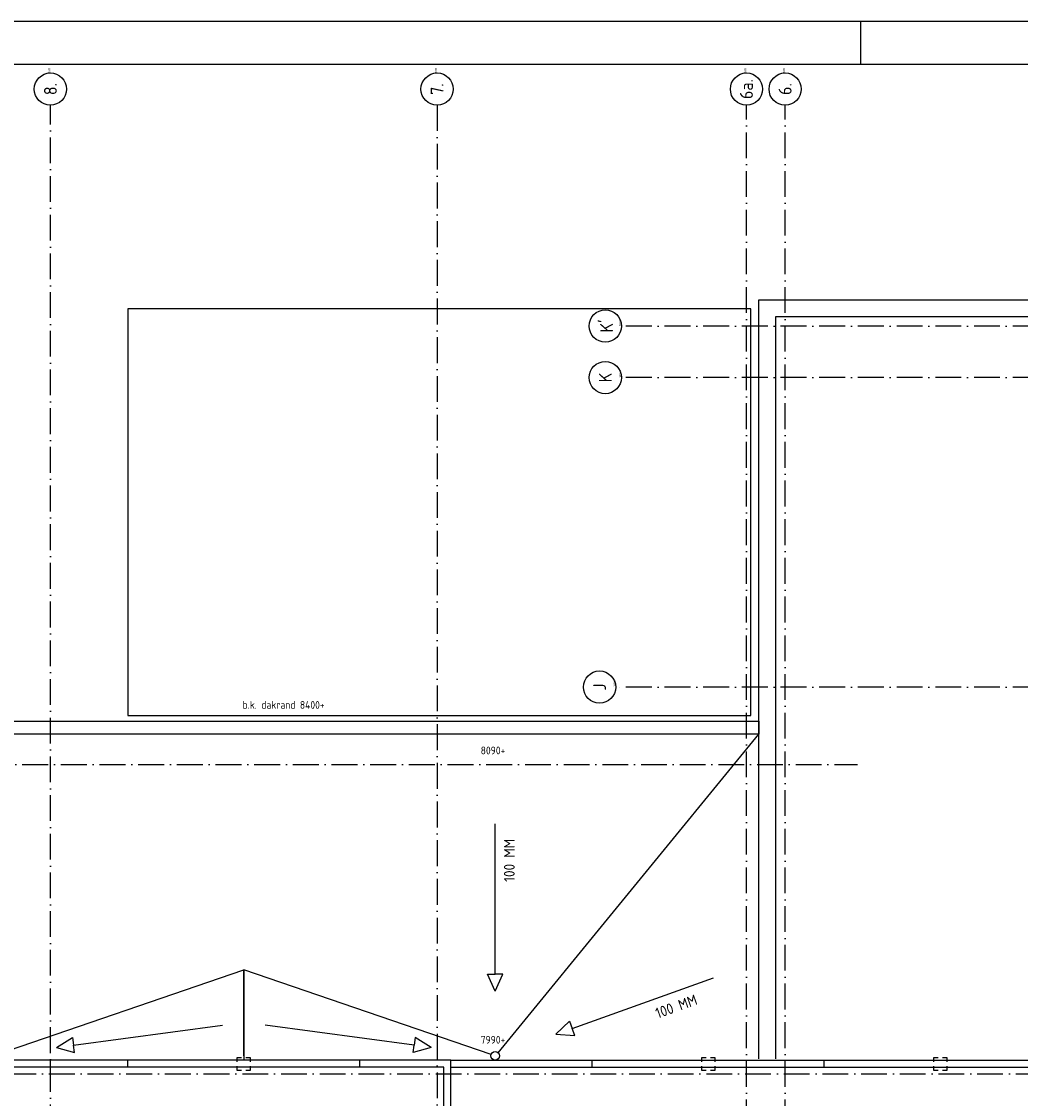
# Model space of a CAD drawing. Extents: x -4389 to 148511, y -40018 to 84100.
# Tile 25 of 28: x 86981 to 110230, y 59046 to 84100. Entities that reach past the tile are written whole.
import ezdxf
from ezdxf.enums import TextEntityAlignment as Align

# ---------------------------------------------------------------- set-up
doc = ezdxf.new("R2010")
doc.units = 0
doc.header["$LTSCALE"] = 100
doc.linetypes.add('DASHDOT', pattern=[9, 6, -1.5, 0, -1.5])
doc.linetypes.add('HIDDEN', pattern=[2, 1, -1])
for name, color, linetype in [('00KAD025', 2, 'CONTINUOUS'), ('00KAD070', 5, 'CONTINUOUS'), ('AB$1A---_ATTRIB035', 3, 'CONTINUOUS'), ('AL$1A---_ALGEMEEN', 8, 'CONTINUOUS'), ('AT$1A---_TEKST018', 1, 'CONTINUOUS'), ('AT$1A---_TEKST025', 2, 'CONTINUOUS'), ('BL$4----', 7, 'CONTINUOUS')]:
    doc.layers.add(name, color=color, linetype=linetype)
doc.styles.get("Standard").update_dxf_attribs({"font": 'ISOCP'})

# ---------------------------------------------------------------- blocks, each defined once
blk = doc.blocks.new('A$C5B61664F')
at = {"layer": '00KAD025', "linetype": 'CONTINUOUS'}
for p, q in [((152900, 84100), (0, 84100)), ((110900, 83100), (110900, 84100))]:
    blk.add_line(p, q, dxfattribs=at)
at = {"layer": '00KAD070', "linetype": 'CONTINUOUS'}
blk.add_line((151900, 83100), (1000, 83100), dxfattribs=at)
blk = doc.blocks.new('1011')
at = {"layer": 'AL$1A---_ALGEMEEN', "color": 0, "linetype": 'CONTINUOUS'}
blk.add_circle((-750, 0), 750, dxfattribs=at)
at = {"layer": 'AT$1A---_TEKST018', "linetype": 'CONTINUOUS'}
blk.add_text('1011', height=100, dxfattribs=at).set_placement((0, 0))
blk = doc.blocks.new('1010')
at = {"layer": 'AL$1A---_ALGEMEEN', "color": 0, "linetype": 'CONTINUOUS'}
blk.add_circle((0, 750), 750, dxfattribs=at)
at = {"layer": 'AT$1A---_TEKST018', "linetype": 'CONTINUOUS'}
blk.add_text('1010', height=100, dxfattribs=at).set_placement((0, 0))

msp = doc.modelspace()

# ---------------------------------------------------------------- linework, layer by layer
at = {"layer": 'AL$1A---_ALGEMEEN', "color": 1, "linetype": 'DASHDOT'}
for p, q in [((87653, 6096.6), (87653, 82154)), ((96653, 82154), (96653, 6096.6)), ((77996.6, 66816.6), (106439.8, 66816.6))]:
    msp.add_line(p, q, dxfattribs=at)
at = {"layer": 'AL$1A---_ALGEMEEN', "linetype": 'CONTINUOUS'}
for p, q in [((103953, 77416.6), (89453, 77416.6)), ((89453, 77416.6), (89453, 67952.2)), ((103953, 67953.2), (103953, 77416.6))]:
    msp.add_line(p, q, dxfattribs=at)
at = {"layer": 'AL$1A---_ALGEMEEN', "color": 8, "linetype": 'CONTINUOUS'}
msp.add_line((89453, 67952.2), (103953, 67953.2), dxfattribs=at)
at = {"layer": 'AL$1A---_ALGEMEEN', "color": 1, "linetype": 'DASHDOT'}
for points in [[(103853, 38616.6), (103853, 82154)], [(104753, 38616.6), (104753, 82154)], [(145753, 77016.6), (100942.4, 77016.6)], [(145753, 75816.6), (100942.4, 75816.6)], [(145753, 68616.6), (100853, 68616.6)], [(310.1, 59616.6), (145757.8, 59616.6)]]:
    msp.add_lwpolyline(points, dxfattribs=at)
at = {"layer": 'AL$1A---_ALGEMEEN', "linetype": 'CONTINUOUS'}
for points in [[(104143, 59966.6), (104143, 77626.6), (137763, 77626.6), (137763, 59966.6)], [(104533, 59966.6), (104533, 77236.6), (137373, 77236.6), (137373, 59966.6)], [(96972.7, 59936.3), (141982.8, 59936.3), (141982.8, 43096.6), (96972.7, 43096.6)], [(96972.7, 59771.3), (141817.8, 59771.3), (141817.8, 43261.6), (96972.7, 43261.6)]]:
    msp.add_lwpolyline(points, dxfattribs=at)
at = {"layer": 'AL$1A---_ALGEMEEN', "color": 8, "linetype": 'CONTINUOUS'}
for points in [[(80163, 67820.1), (104143, 67820.1), (104143, 67520.1), (80163, 67520.1), (80163, 67820.1)], [(98070.7, 60110.1), (104143, 67520.1)], [(98003, 61940), (98003, 65436.5)], [(86397.6, 60068.8), (92153, 62036.5), (92153, 59936.5)], [(92153, 60036.5), (92153, 62036.5)], [(97908.4, 60068.8), (92153, 62036.5), (92153, 59936.5)], [(92153, 60036.5), (92153, 62036.5)], [(98003, 61540), (97827, 61940), (98003, 61940)], [(98003, 61540), (98179.1, 61940), (98003, 61940)], [(99795.5, 60676.9), (103088.2, 61853.4)], [(88189.9, 60287.7), (91655.8, 60749.3)], [(96116.2, 60287.7), (92650.2, 60749.3)], [(99418.9, 60542.4), (99736.3, 60842.7), (99795.5, 60676.9)], [(99418.9, 60542.4), (99854.8, 60511.2), (99795.5, 60676.9)], [(87793.4, 60234.9), (88166.6, 60462.2), (88189.9, 60287.7)], [(96512.7, 60234.9), (96139.4, 60462.2), (96116.2, 60287.7)], [(87793.4, 60234.9), (88213.1, 60113.2), (88189.9, 60287.7)], [(96512.7, 60234.9), (96092.9, 60113.2), (96116.2, 60287.7)], [(87653.2, 59771.5), (87653.2, 59926.6)], [(87653.2, 59771.3), (87653.2, 59926.5)], [(89453.2, 59771.5), (89453.2, 59926.6)], [(89453.2, 59771.3), (89453.2, 59926.5)], [(94853.2, 59771.5), (94853.2, 59926.6)], [(94853.2, 59771.3), (94853.2, 59926.5)], [(100263, 59771.3), (100263, 59926.5)], [(105663, 59771.3), (105663, 59926.5)], [(96807.7, 59616.6), (96962.8, 59616.6)], [(96807.7, 59616.5), (96962.8, 59616.5)]]:
    msp.add_lwpolyline(points, dxfattribs=at)
at = {"layer": 'AL$1A---_ALGEMEEN', "linetype": 'CONTINUOUS'}
for points in [[(80133, 10696.6), (96972.7, 10696.6), (96972.7, 59936.3), (80133, 59936.3)], [(80298, 10861.6), (96807.7, 10861.6), (96807.7, 59771.3), (80298, 59771.3)]]:
    msp.add_lwpolyline(points, close=True, dxfattribs=at)
at = {"layer": 'AL$1A---_ALGEMEEN', "color": 8, "linetype": 'HIDDEN'}
for points in [[(92003.2, 59699), (92003.2, 59999), (92303.2, 59999), (92303.2, 59699)], [(92003.2, 59698.9), (92003.2, 59998.9), (92303.2, 59998.9), (92303.2, 59698.9)], [(102813, 59698.9), (102813, 59998.9), (103113, 59998.9), (103113, 59698.9)]]:
    msp.add_lwpolyline(points, close=True, dxfattribs=at)
at = {"layer": 'AL$1A---_ALGEMEEN', "linetype": 'HIDDEN'}
msp.add_lwpolyline([(108213, 59698.9), (108213, 59998.9), (108513, 59998.9), (108513, 59698.9)], close=True, dxfattribs=at)
at = {"layer": 'AL$1A---_ALGEMEEN', "color": 8, "linetype": 'CONTINUOUS'}
msp.add_circle((98003, 60036.5), 100, dxfattribs=at)

# ---------------------------------------------------------------- block references
at = {"layer": 'AL$1A---_ALGEMEEN', "color": 1, "linetype": 'DASHDOT'}
ref = msp.add_blockref('1011', (87653, 82904), dxfattribs=dict(at, xscale=0.5, yscale=0.5, zscale=0.5, rotation=90))
ref.add_attrib('STR-NAAM', '8.', dxfattribs={"layer": 'AB$1A---_ATTRIB035', "linetype": 'CONTINUOUS', "height": 300, "rotation": 90}).set_placement((87653, 82529), align=Align.MIDDLE)
ref = msp.add_blockref('1011', (96653, 82904), dxfattribs=dict(at, xscale=0.5, yscale=0.5, zscale=0.5, rotation=90))
ref.add_attrib('STR-NAAM', '7.', dxfattribs={"layer": 'AB$1A---_ATTRIB035', "linetype": 'CONTINUOUS', "height": 300, "rotation": 90}).set_placement((96653, 82529), align=Align.MIDDLE)
ref = msp.add_blockref('1011', (103853, 82904), dxfattribs=dict(at, xscale=0.5, yscale=0.5, zscale=0.5, rotation=90))
ref.add_attrib('STR-NAAM', '6a.', dxfattribs={"layer": 'AB$1A---_ATTRIB035', "linetype": 'CONTINUOUS', "height": 300, "rotation": 90}).set_placement((103853, 82529), align=Align.MIDDLE)
ref = msp.add_blockref('1011', (104753, 82904), dxfattribs=dict(at, xscale=0.5, yscale=0.5, zscale=0.5, rotation=90))
ref.add_attrib('STR-NAAM', '6.', dxfattribs={"layer": 'AB$1A---_ATTRIB035', "linetype": 'CONTINUOUS', "height": 300, "rotation": 90}).set_placement((104753, 82529), align=Align.MIDDLE)
ref = msp.add_blockref('1010', (100942.4, 77016.6), dxfattribs=dict(at, xscale=0.5, yscale=0.5, zscale=0.5, rotation=90))
ref.add_attrib('STR-NAAM', "K'", dxfattribs={"layer": 'AB$1A---_ATTRIB035', "linetype": 'CONTINUOUS', "height": 300, "rotation": 90}).set_placement((100567.4, 77016.6), align=Align.MIDDLE)
ref = msp.add_blockref('1010', (100942.4, 75816.6), dxfattribs=dict(at, xscale=0.5, yscale=0.5, zscale=0.5, rotation=90))
ref.add_attrib('STR-NAAM', 'K', dxfattribs={"layer": 'AB$1A---_ATTRIB035', "linetype": 'CONTINUOUS', "height": 300, "rotation": 90}).set_placement((100567.4, 75816.6), align=Align.MIDDLE)
ref = msp.add_blockref('1010', (100809, 68616.6), dxfattribs=dict(at, xscale=0.5, yscale=0.5, zscale=0.5, rotation=90))
ref.add_attrib('STR-NAAM', 'J', dxfattribs={"layer": 'AB$1A---_ATTRIB035', "linetype": 'CONTINUOUS', "height": 300, "rotation": 90}).set_placement((100434, 68616.6), align=Align.MIDDLE)
at = {"layer": 'BL$4----'}
msp.add_blockref('A$C5B61664F', (-4388.6, 0), dxfattribs=at)

# ---------------------------------------------------------------- texts
at = {"layer": 'AT$1A---_TEKST018', "color": 8, "linetype": 'CONTINUOUS', "char_height": 180, "attachment_point": 1}
for s, insert, width in [('b.k. dakrand 8400+', (92127, 68291.3), 3599.63), ('8090+', (97667.7, 67232.3), 578.42), ('7990+', (97667.7, 60502.1), 578.42)]:
    msp.add_mtext(s, dxfattribs=dict(at, insert=insert, width=width))
at = {"layer": 'AT$1A---_TEKST025', "color": 8, "linetype": 'CONTINUOUS', "char_height": 250, "width": 1902.82}
for insert, attachment_point, rotation in [((98458.5, 65085.9), 9, 90), ((101705.5, 61135.7), 1, 19.66215)]:
    msp.add_mtext('100 MM', dxfattribs=dict(at, insert=insert, attachment_point=attachment_point, rotation=rotation))

doc.saveas('drawing.dxf')
